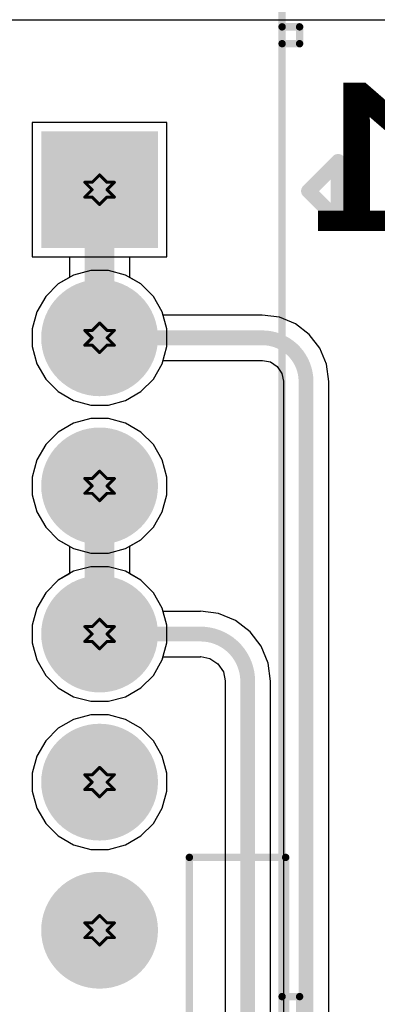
# Model space of a CAD drawing. Header units: inches. Extents: x -0.1 to 10.2, y 0 to 6.5.
# Tile 23 of 95: x 0.476 to 0.717, y 2.165 to 2.83. Entities that reach past the tile are written whole.
import ezdxf

# ---------------------------------------------------------------- set-up
doc = ezdxf.new("R2010")
doc.units = ezdxf.units.IN
doc.header["$MEASUREMENT"] = 0
for name, color, linetype in [('Bottom Layer', 5, 'Continuous'), ('Bottom Overlay', 54, 'Continuous'), ('Bottom Solder', 6, 'Continuous'), ('Drill Drawing', 1, 'Continuous'), ('Multi-Layer', 9, 'Continuous'), ('Pad Holes', 156, 'Continuous'), ('Top Layer', 1, 'Continuous'), ('Top Solder', 216, 'Continuous')]:
    doc.layers.add(name, color=color, linetype=linetype)
doc.styles.add('Calibri_Bold', font='txt', dxfattribs={"height": 0.2})

# ---------------------------------------------------------------- blocks, each defined once
blk = doc.blocks.new('X9555WV_2_12_6TV01_B_57')
at = {"layer": 'Bottom Layer'}
blk.add_hatch(color=5, dxfattribs=at).paths.add_polyline_path([(-0.51457, 0.08543), (-0.51457, 0.01456), (-0.58544, 0.01456), (-0.58544, 0.08543)])
h = blk.add_hatch(color=5, dxfattribs=at)
edge = h.paths.add_edge_path()
edge.add_arc((-0.45, 0.05), 0.03543, 0, 360)
h = blk.add_hatch(color=5, dxfattribs=at)
edge = h.paths.add_edge_path()
edge.add_arc((-0.35, 0.05), 0.03543, 0, 360)
h = blk.add_hatch(color=5, dxfattribs=at)
edge = h.paths.add_edge_path()
edge.add_arc((-0.25, 0.05), 0.03543, 0, 360)
h = blk.add_hatch(color=5, dxfattribs=at)
edge = h.paths.add_edge_path()
edge.add_arc((-0.15, 0.05), 0.03543, 0, 360)
h = blk.add_hatch(color=5, dxfattribs=at)
edge = h.paths.add_edge_path()
edge.add_arc((-0.05, 0.05), 0.03543, 0, 360)
at = {"layer": 'Bottom Solder'}
blk.add_hatch(color=6, dxfattribs=at).paths.add_polyline_path([(-0.51057, 0.08943), (-0.51057, 0.01056), (-0.58944, 0.01056), (-0.58944, 0.08943)])
h = blk.add_hatch(color=6, dxfattribs=at)
edge = h.paths.add_edge_path()
edge.add_arc((-0.45, 0.05), 0.03943, 0, 360)
h = blk.add_hatch(color=6, dxfattribs=at)
edge = h.paths.add_edge_path()
edge.add_arc((-0.35, 0.05), 0.03943, 0, 360)
h = blk.add_hatch(color=6, dxfattribs=at)
edge = h.paths.add_edge_path()
edge.add_arc((-0.25, 0.05), 0.03943, 0, 360)
h = blk.add_hatch(color=6, dxfattribs=at)
edge = h.paths.add_edge_path()
edge.add_arc((-0.15, 0.05), 0.03943, 0, 360)
h = blk.add_hatch(color=6, dxfattribs=at)
edge = h.paths.add_edge_path()
edge.add_arc((-0.05, 0.05), 0.03943, 0, 360)
at = {"layer": 'Multi-Layer'}
blk.add_hatch(color=9, dxfattribs=at).paths.add_polyline_path([(-0.51457, 0.08543), (-0.51457, 0.01456), (-0.58544, 0.01456), (-0.58544, 0.08543)])
h = blk.add_hatch(color=9, dxfattribs=at)
edge = h.paths.add_edge_path()
edge.add_arc((-0.45, 0.05), 0.03543, 0, 360)
h = blk.add_hatch(color=9, dxfattribs=at)
edge = h.paths.add_edge_path()
edge.add_arc((-0.35, 0.05), 0.03543, 0, 360)
h = blk.add_hatch(color=9, dxfattribs=at)
edge = h.paths.add_edge_path()
edge.add_arc((-0.25, 0.05), 0.03543, 0, 360)
h = blk.add_hatch(color=9, dxfattribs=at)
edge = h.paths.add_edge_path()
edge.add_arc((-0.15, 0.05), 0.03543, 0, 360)
h = blk.add_hatch(color=9, dxfattribs=at)
edge = h.paths.add_edge_path()
edge.add_arc((-0.05, 0.05), 0.03543, 0, 360)
at = {"layer": 'Pad Holes'}
h = blk.add_hatch(color=7, dxfattribs=at)
edge = h.paths.add_edge_path()
edge.add_arc((-0.55, 0.05), 0.02165, 0, 360)
h = blk.add_hatch(color=7, dxfattribs=at)
edge = h.paths.add_edge_path()
edge.add_arc((-0.45, 0.05), 0.02165, 0, 360)
h = blk.add_hatch(color=7, dxfattribs=at)
edge = h.paths.add_edge_path()
edge.add_arc((-0.35, 0.05), 0.02165, 0, 360)
h = blk.add_hatch(color=7, dxfattribs=at)
edge = h.paths.add_edge_path()
edge.add_arc((-0.25, 0.05), 0.02165, 0, 360)
h = blk.add_hatch(color=7, dxfattribs=at)
edge = h.paths.add_edge_path()
edge.add_arc((-0.15, 0.05), 0.02165, 0, 360)
h = blk.add_hatch(color=7, dxfattribs=at)
edge = h.paths.add_edge_path()
edge.add_arc((-0.05, 0.05), 0.02165, 0, 360)
at = {"layer": 'Top Layer'}
blk.add_hatch(color=1, dxfattribs=at).paths.add_polyline_path([(-0.51457, 0.08543), (-0.51457, 0.01456), (-0.58544, 0.01456), (-0.58544, 0.08543)])
h = blk.add_hatch(color=1, dxfattribs=at)
edge = h.paths.add_edge_path()
edge.add_arc((-0.45, 0.05), 0.03543, 0, 360)
h = blk.add_hatch(color=1, dxfattribs=at)
edge = h.paths.add_edge_path()
edge.add_arc((-0.35, 0.05), 0.03543, 0, 360)
h = blk.add_hatch(color=1, dxfattribs=at)
edge = h.paths.add_edge_path()
edge.add_arc((-0.25, 0.05), 0.03543, 0, 360)
h = blk.add_hatch(color=1, dxfattribs=at)
edge = h.paths.add_edge_path()
edge.add_arc((-0.15, 0.05), 0.03543, 0, 360)
h = blk.add_hatch(color=1, dxfattribs=at)
edge = h.paths.add_edge_path()
edge.add_arc((-0.05, 0.05), 0.03543, 0, 360)
at = {"layer": 'Top Solder'}
blk.add_hatch(color=216, dxfattribs=at).paths.add_polyline_path([(-0.51057, 0.08943), (-0.51057, 0.01056), (-0.58944, 0.01056), (-0.58944, 0.08943)])
h = blk.add_hatch(color=216, dxfattribs=at)
edge = h.paths.add_edge_path()
edge.add_arc((-0.45, 0.05), 0.03943, 0, 360)
h = blk.add_hatch(color=216, dxfattribs=at)
edge = h.paths.add_edge_path()
edge.add_arc((-0.35, 0.05), 0.03943, 0, 360)
h = blk.add_hatch(color=216, dxfattribs=at)
edge = h.paths.add_edge_path()
edge.add_arc((-0.25, 0.05), 0.03943, 0, 360)
h = blk.add_hatch(color=216, dxfattribs=at)
edge = h.paths.add_edge_path()
edge.add_arc((-0.15, 0.05), 0.03943, 0, 360)
h = blk.add_hatch(color=216, dxfattribs=at)
edge = h.paths.add_edge_path()
edge.add_arc((-0.05, 0.05), 0.03943, 0, 360)
at = {"layer": 'Bottom Overlay'}
for points, const_width in [([(-0.5491, 0.19105), (-0.5691, 0.21105)], 0.01), ([(-0.5291, 0.21105), (-0.5691, 0.21105)], 0.01), ([(-0.5491, 0.19105), (-0.5291, 0.21105)], 0.01), ([(-0.65994, 0.17323), (-0.65994, 0.18504)], 0.005), ([(-0.64858, 0.18504), (-0.65994, 0.18504)], 0.005), ([(-0.64858, 0.17323), (-0.64858, 0.18504)], 0.005), ([(-0.0052, 0.17323), (-0.0052, 0.18504)], 0.005), ([(0.00616, 0.18504), (-0.0052, 0.18504)], 0.005), ([(0.755, 0.17323), (-0.755, 0.17323)], 0.005), ([(0.1008, 0.17563), (-0.0992, 0.17563)], 0.005), ([(-0.0992, 0.11063), (-0.0992, 0.17563)], 0.005), ([(0.1008, 0.11063), (-0.0992, 0.11063)], 0.005)]:
    blk.add_lwpolyline(points, dxfattribs=dict(at, const_width=const_width))
for points, const_width in [([(-0.5716, 0.21105, 1), (-0.5666, 0.21105, 1)], 0.005), ([(-0.5716, 0.21105, 1), (-0.5666, 0.21105, 1)], 0.005), ([(-0.5316, 0.21105, 1), (-0.5266, 0.21105, 1)], 0.005), ([(-0.5316, 0.21105, 1), (-0.5266, 0.21105, 1)], 0.005), ([(-0.5516, 0.19105, 1), (-0.5466, 0.19105, 1)], 0.005), ([(-0.5516, 0.19105, 1), (-0.5466, 0.19105, 1)], 0.005), ([(-0.66119, 0.18504, 1), (-0.65869, 0.18504, 1)], 0.0025), ([(-0.66119, 0.18504, 1), (-0.65869, 0.18504, 1)], 0.0025), ([(-0.64982, 0.18504, 1), (-0.64733, 0.18504, 1)], 0.0025), ([(-0.64982, 0.18504, 1), (-0.64733, 0.18504, 1)], 0.0025), ([(-0.00645, 0.18504, 1), (-0.00395, 0.18504, 1)], 0.0025), ([(-0.00645, 0.18504, 1), (-0.00395, 0.18504, 1)], 0.0025), ([(-0.66119, 0.17323, 1), (-0.65869, 0.17323, 1)], 0.0025), ([(-0.64983, 0.17323, 1), (-0.64733, 0.17323, 1)], 0.0025), ([(-0.10045, 0.17563, 1), (-0.09795, 0.17563, 1)], 0.0025), ([(-0.10045, 0.17563, 1), (-0.09795, 0.17563, 1)], 0.0025), ([(-0.00645, 0.17323, 1), (-0.00395, 0.17323, 1)], 0.0025), ([(-0.10045, 0.11063, 1), (-0.09795, 0.11063, 1)], 0.0025), ([(-0.10045, 0.11063, 1), (-0.09795, 0.11063, 1)], 0.0025)]:
    blk.add_lwpolyline(points, format="xyb", close=True, dxfattribs=dict(at, const_width=const_width))

msp = doc.modelspace()

# ---------------------------------------------------------------- linework, layer by layer
at = {"layer": 'Bottom Layer'}
for p, q in [((0.01529, 2.83), (4.42345, 2.83)), ((0.57535, 2.76079), (0.48448, 2.76079)), ((0.48448, 2.76079), (0.48448, 2.66992)), ((0.57535, 2.66992), (0.57535, 2.76079)), ((0.48448, 2.66992), (0.50953, 2.66992)), ((0.50953, 2.66992), (0.50953, 2.65605)), ((0.55031, 2.65604), (0.55031, 2.66992)), ((0.55031, 2.66992), (0.57535, 2.66992)), ((0.50953, 2.65605), (0.50202, 2.65171)), ((0.55781, 2.65171), (0.55031, 2.65604)), ((0.50202, 2.65171), (0.49356, 2.64325)), ((0.56627, 2.64325), (0.55781, 2.65171)), ((0.49356, 2.64325), (0.48758, 2.63289)), ((0.57225, 2.63289), (0.56627, 2.64325)), ((0.48758, 2.63289), (0.48448, 2.62134)), ((0.57286, 2.63065), (0.57225, 2.63289)), ((0.63976, 2.63065), (0.57286, 2.63065)), ((0.65139, 2.62921), (0.63976, 2.63074)), ((0.63976, 2.63074), (0.63976, 2.63065)), ((0.63976, 2.63065), (0.63976, 2.63065)), ((0.66222, 2.62472), (0.65139, 2.62921)), ((0.48448, 2.62134), (0.48448, 2.60937)), ((0.67152, 2.61758), (0.66222, 2.62472)), ((0.67866, 2.60828), (0.67152, 2.61758)), ((0.48448, 2.60937), (0.48758, 2.59782)), ((0.68314, 2.59745), (0.67866, 2.60828)), ((0.57225, 2.59782), (0.57286, 2.60006)), ((0.57286, 2.60006), (0.63976, 2.60006)), ((0.63976, 2.60006), (0.63994, 2.60009)), ((0.63994, 2.60009), (0.64524, 2.59904)), ((0.48758, 2.59782), (0.49356, 2.58746)), ((0.56627, 2.58746), (0.57225, 2.59782)), ((0.64524, 2.59904), (0.64988, 2.59594)), ((0.64988, 2.59594), (0.65298, 2.5913)), ((0.68468, 2.58583), (0.68314, 2.59745)), ((0.49356, 2.58746), (0.50202, 2.579)), ((0.55781, 2.579), (0.56627, 2.58746)), ((0.65298, 2.5913), (0.65403, 2.586)), ((0.65403, 2.586), (0.654, 2.58583)), ((0.654, 2.58583), (0.654, 1.46011)), ((0.68458, 1.45256), (0.68458, 2.58583)), ((0.68458, 2.58583), (0.68468, 2.58583)), ((0.50202, 2.579), (0.51238, 2.57302)), ((0.51238, 2.57302), (0.52394, 2.56992)), ((0.5359, 2.56992), (0.54745, 2.57302)), ((0.54745, 2.57302), (0.55781, 2.579)), ((0.52394, 2.56992), (0.5359, 2.56992)), ((0.52394, 2.56079), (0.51238, 2.55769)), ((0.5359, 2.56079), (0.52394, 2.56079)), ((0.54745, 2.55769), (0.5359, 2.56079)), ((0.51238, 2.55769), (0.50202, 2.55171)), ((0.55781, 2.55171), (0.54745, 2.55769)), ((0.50202, 2.55171), (0.49356, 2.54325)), ((0.56627, 2.54325), (0.55781, 2.55171)), ((0.49356, 2.54325), (0.48758, 2.53289)), ((0.57225, 2.53289), (0.56627, 2.54325)), ((0.48758, 2.53289), (0.48448, 2.52134)), ((0.57535, 2.52134), (0.57225, 2.53289)), ((0.48448, 2.52134), (0.48448, 2.50937)), ((0.57535, 2.50937), (0.57535, 2.52134)), ((0.48448, 2.50937), (0.48758, 2.49782)), ((0.57225, 2.49782), (0.57535, 2.50937)), ((0.48758, 2.49782), (0.49356, 2.48746)), ((0.56627, 2.48746), (0.57225, 2.49782)), ((0.49356, 2.48746), (0.50202, 2.479)), ((0.55781, 2.479), (0.56627, 2.48746)), ((0.50202, 2.479), (0.50953, 2.47467)), ((0.50953, 2.47467), (0.50953, 2.45605)), ((0.55031, 2.47467), (0.55781, 2.479)), ((0.55031, 2.45604), (0.55031, 2.47467)), ((0.50953, 2.45605), (0.50202, 2.45171)), ((0.55781, 2.45171), (0.55031, 2.45604)), ((0.50202, 2.45171), (0.49356, 2.44325)), ((0.56627, 2.44325), (0.55781, 2.45171)), ((0.49356, 2.44325), (0.48758, 2.43289)), ((0.57225, 2.43289), (0.56627, 2.44325)), ((0.48758, 2.43289), (0.48448, 2.42134)), ((0.57286, 2.43065), (0.57225, 2.43289)), ((0.59803, 2.43065), (0.57286, 2.43065)), ((0.61027, 2.42915), (0.59803, 2.43076)), ((0.59803, 2.43076), (0.59803, 2.43065)), ((0.59803, 2.43065), (0.59803, 2.43065)), ((0.62168, 2.42442), (0.61027, 2.42915)), ((0.48448, 2.42134), (0.48448, 2.40937)), ((0.63147, 2.41691), (0.62168, 2.42442)), ((0.63899, 2.40711), (0.63147, 2.41691)), ((0.48448, 2.40937), (0.48758, 2.39782)), ((0.64371, 2.39571), (0.63899, 2.40711)), ((0.57225, 2.39782), (0.57286, 2.40006)), ((0.57286, 2.40006), (0.59803, 2.40006)), ((0.59803, 2.40006), (0.59832, 2.40012)), ((0.59832, 2.40012), (0.60443, 2.3989)), ((0.48758, 2.39782), (0.49356, 2.38746)), ((0.56627, 2.38746), (0.57225, 2.39782)), ((0.60443, 2.3989), (0.60985, 2.39528)), ((0.60985, 2.39528), (0.61347, 2.38986)), ((0.64533, 2.38346), (0.64371, 2.39571)), ((0.49356, 2.38746), (0.50202, 2.379)), ((0.55781, 2.379), (0.56627, 2.38746)), ((0.61347, 2.38986), (0.61468, 2.38375)), ((0.61468, 2.38375), (0.61463, 2.38346)), ((0.61463, 2.38346), (0.61463, 1.42074)), ((0.64521, 1.46387), (0.64521, 2.38346)), ((0.64521, 2.38346), (0.64533, 2.38346)), ((0.50202, 2.379), (0.51238, 2.37302)), ((0.54745, 2.37302), (0.55781, 2.379)), ((0.51238, 2.37302), (0.52394, 2.36992)), ((0.52394, 2.36992), (0.5359, 2.36992)), ((0.5359, 2.36992), (0.54745, 2.37302)), ((0.52394, 2.36079), (0.51238, 2.35769)), ((0.5359, 2.36079), (0.52394, 2.36079)), ((0.54745, 2.35769), (0.5359, 2.36079)), ((0.51238, 2.35769), (0.50202, 2.35171)), ((0.55781, 2.35171), (0.54745, 2.35769)), ((0.50202, 2.35171), (0.49356, 2.34325)), ((0.56627, 2.34325), (0.55781, 2.35171)), ((0.49356, 2.34325), (0.48758, 2.33289)), ((0.57225, 2.33289), (0.56627, 2.34325)), ((0.48758, 2.33289), (0.48448, 2.32134)), ((0.57535, 2.32134), (0.57225, 2.33289)), ((0.48448, 2.32134), (0.48448, 2.30937)), ((0.57535, 2.30937), (0.57535, 2.32134)), ((0.48448, 2.30937), (0.48758, 2.29782)), ((0.57225, 2.29782), (0.57535, 2.30937)), ((0.48758, 2.29782), (0.49356, 2.28746)), ((0.56627, 2.28746), (0.57225, 2.29782)), ((0.49356, 2.28746), (0.50202, 2.279)), ((0.55781, 2.279), (0.56627, 2.28746)), ((0.50202, 2.279), (0.51238, 2.27302)), ((0.54745, 2.27302), (0.55781, 2.279)), ((0.51238, 2.27302), (0.52394, 2.26992)), ((0.52394, 2.26992), (0.5359, 2.26992)), ((0.5359, 2.26992), (0.54745, 2.27302))]:
    msp.add_line(p, q, dxfattribs=at)
for points, const_width in [([(0.52992, 2.61535), (0.52992, 2.71535)], 0.02), ([(0.52992, 2.61535), (0.63976, 2.61535)], 0.01), ([(0.52992, 2.61535), (0.52992, 2.61535)], 0.01), ([(0.66929, 1.43701), (0.66929, 2.58583)], 0.01), ([(0.52992, 2.41535), (0.52992, 2.51535)], 0.02), ([(0.52992, 2.41535), (0.59803, 2.41535)], 0.01), ([(0.62992, 1.39764), (0.62992, 2.38346)], 0.01)]:
    msp.add_lwpolyline(points, dxfattribs=dict(at, const_width=const_width))
for points, const_width in [([(0.52492, 2.71535, 1), (0.53492, 2.71535, 1)], 0.01), ([(0.52492, 2.61535, 1), (0.53492, 2.61535, 1)], 0.01), ([(0.52742, 2.61535, 1), (0.53242, 2.61535, 1)], 0.005), ([(0.52742, 2.61535, 1), (0.53242, 2.61535, 1)], 0.005), ([(0.52742, 2.61535, 1), (0.53242, 2.61535, 1)], 0.005), ([(0.63726, 2.61535, 1), (0.64226, 2.61535, 1)], 0.005), ([(0.63726, 2.61535, 1), (0.64226, 2.61535, 1)], 0.005), ([(0.66679, 2.58583, 1), (0.67179, 2.58583, 1)], 0.005), ([(0.66679, 2.58583, 1), (0.67179, 2.58583, 1)], 0.005), ([(0.52492, 2.51535, 1), (0.53492, 2.51535, 1)], 0.01), ([(0.52492, 2.41535, 1), (0.53492, 2.41535, 1)], 0.01), ([(0.52742, 2.41535, 1), (0.53242, 2.41535, 1)], 0.005), ([(0.59553, 2.41535, 1), (0.60053, 2.41535, 1)], 0.005), ([(0.59553, 2.41535, 1), (0.60053, 2.41535, 1)], 0.005), ([(0.62742, 2.38346, 1), (0.63242, 2.38346, 1)], 0.005), ([(0.62742, 2.38346, 1), (0.63242, 2.38346, 1)], 0.005)]:
    msp.add_lwpolyline(points, format="xyb", close=True, dxfattribs=dict(at, const_width=const_width))
at = {"layer": 'Bottom Layer', "const_width": 0.01}
for points in [[(0.63976, 2.61535, -0.414214), (0.66929, 2.58583)], [(0.59803, 2.41535, -0.414214), (0.62992, 2.38346)]]:
    msp.add_lwpolyline(points, format="xyb", dxfattribs=at)
at = {"layer": 'Drill Drawing', "const_width": 0.002}
for points in [[(0.52492, 2.72035), (0.52992, 2.72535)], [(0.52992, 2.72535), (0.53492, 2.72035)], [(0.51992, 2.72035), (0.52492, 2.71535)], [(0.51992, 2.72035), (0.52492, 2.72035)], [(0.53492, 2.72035), (0.53992, 2.72035)], [(0.53492, 2.71535), (0.53992, 2.72035)], [(0.51992, 2.71035), (0.52492, 2.71535)], [(0.53492, 2.71535), (0.53992, 2.71035)], [(0.51992, 2.71035), (0.52492, 2.71035)], [(0.52492, 2.71035), (0.52992, 2.70535)], [(0.52992, 2.70535), (0.53492, 2.71035)], [(0.53492, 2.71035), (0.53992, 2.71035)], [(0.52492, 2.62035), (0.52992, 2.62535)], [(0.52992, 2.62535), (0.53492, 2.62035)], [(0.51992, 2.62035), (0.52492, 2.61535)], [(0.51992, 2.62035), (0.52492, 2.62035)], [(0.53492, 2.62035), (0.53992, 2.62035)], [(0.53492, 2.61535), (0.53992, 2.62035)], [(0.51992, 2.61035), (0.52492, 2.61535)], [(0.53492, 2.61535), (0.53992, 2.61035)], [(0.51992, 2.61035), (0.52492, 2.61035)], [(0.52492, 2.61035), (0.52992, 2.60535)], [(0.52992, 2.60535), (0.53492, 2.61035)], [(0.53492, 2.61035), (0.53992, 2.61035)], [(0.52492, 2.52035), (0.52992, 2.52535)], [(0.52992, 2.52535), (0.53492, 2.52035)], [(0.51992, 2.52035), (0.52492, 2.51535)], [(0.51992, 2.52035), (0.52492, 2.52035)], [(0.53492, 2.52035), (0.53992, 2.52035)], [(0.53492, 2.51535), (0.53992, 2.52035)], [(0.51992, 2.51035), (0.52492, 2.51535)], [(0.53492, 2.51535), (0.53992, 2.51035)], [(0.51992, 2.51035), (0.52492, 2.51035)], [(0.52492, 2.51035), (0.52992, 2.50535)], [(0.52992, 2.50535), (0.53492, 2.51035)], [(0.53492, 2.51035), (0.53992, 2.51035)], [(0.51992, 2.42035), (0.52492, 2.41535)], [(0.51992, 2.42035), (0.52492, 2.42035)], [(0.52492, 2.42035), (0.52992, 2.42535)], [(0.52992, 2.42535), (0.53492, 2.42035)], [(0.53492, 2.42035), (0.53992, 2.42035)], [(0.53492, 2.41535), (0.53992, 2.42035)], [(0.51992, 2.41035), (0.52492, 2.41535)], [(0.53492, 2.41535), (0.53992, 2.41035)], [(0.51992, 2.41035), (0.52492, 2.41035)], [(0.52492, 2.41035), (0.52992, 2.40535)], [(0.52992, 2.40535), (0.53492, 2.41035)], [(0.53492, 2.41035), (0.53992, 2.41035)], [(0.51992, 2.32035), (0.52492, 2.31535)], [(0.51992, 2.32035), (0.52492, 2.32035)], [(0.52492, 2.32035), (0.52992, 2.32535)], [(0.52992, 2.32535), (0.53492, 2.32035)], [(0.53492, 2.32035), (0.53992, 2.32035)], [(0.53492, 2.31535), (0.53992, 2.32035)], [(0.51992, 2.31035), (0.52492, 2.31535)], [(0.53492, 2.31535), (0.53992, 2.31035)], [(0.51992, 2.31035), (0.52492, 2.31035)], [(0.52492, 2.31035), (0.52992, 2.30535)], [(0.52992, 2.30535), (0.53492, 2.31035)], [(0.53492, 2.31035), (0.53992, 2.31035)], [(0.51992, 2.22035), (0.52492, 2.21535)], [(0.51992, 2.22035), (0.52492, 2.22035)], [(0.52492, 2.22035), (0.52992, 2.22535)], [(0.52992, 2.22535), (0.53492, 2.22035)], [(0.53492, 2.22035), (0.53992, 2.22035)], [(0.53492, 2.21535), (0.53992, 2.22035)], [(0.51992, 2.21035), (0.52492, 2.21535)], [(0.53492, 2.21535), (0.53992, 2.21035)], [(0.51992, 2.21035), (0.52492, 2.21035)], [(0.52492, 2.21035), (0.52992, 2.20535)], [(0.52992, 2.20535), (0.53492, 2.21035)], [(0.53492, 2.21035), (0.53992, 2.21035)]]:
    msp.add_lwpolyline(points, dxfattribs=at)
at = {"layer": 'Drill Drawing', "const_width": 0.001}
for points in [[(0.52942, 2.72535, 1), (0.53042, 2.72535, 1)], [(0.52942, 2.72535, 1), (0.53042, 2.72535, 1)], [(0.51942, 2.72035, 1), (0.52042, 2.72035, 1)], [(0.51942, 2.72035, 1), (0.52042, 2.72035, 1)], [(0.52442, 2.72035, 1), (0.52542, 2.72035, 1)], [(0.52442, 2.72035, 1), (0.52542, 2.72035, 1)], [(0.53442, 2.72035, 1), (0.53542, 2.72035, 1)], [(0.53442, 2.72035, 1), (0.53542, 2.72035, 1)], [(0.53942, 2.72035, 1), (0.54042, 2.72035, 1)], [(0.53942, 2.72035, 1), (0.54042, 2.72035, 1)], [(0.52442, 2.71535, 1), (0.52542, 2.71535, 1)], [(0.52442, 2.71535, 1), (0.52542, 2.71535, 1)], [(0.53442, 2.71535, 1), (0.53542, 2.71535, 1)], [(0.53442, 2.71535, 1), (0.53542, 2.71535, 1)], [(0.51942, 2.71035, 1), (0.52042, 2.71035, 1)], [(0.51942, 2.71035, 1), (0.52042, 2.71035, 1)], [(0.52442, 2.71035, 1), (0.52542, 2.71035, 1)], [(0.52442, 2.71035, 1), (0.52542, 2.71035, 1)], [(0.52942, 2.70535, 1), (0.53042, 2.70535, 1)], [(0.52942, 2.70535, 1), (0.53042, 2.70535, 1)], [(0.53442, 2.71035, 1), (0.53542, 2.71035, 1)], [(0.53442, 2.71035, 1), (0.53542, 2.71035, 1)], [(0.53942, 2.71035, 1), (0.54042, 2.71035, 1)], [(0.53942, 2.71035, 1), (0.54042, 2.71035, 1)], [(0.52942, 2.62535, 1), (0.53042, 2.62535, 1)], [(0.52942, 2.62535, 1), (0.53042, 2.62535, 1)], [(0.51942, 2.62035, 1), (0.52042, 2.62035, 1)], [(0.51942, 2.62035, 1), (0.52042, 2.62035, 1)], [(0.52442, 2.62035, 1), (0.52542, 2.62035, 1)], [(0.52442, 2.62035, 1), (0.52542, 2.62035, 1)], [(0.53442, 2.62035, 1), (0.53542, 2.62035, 1)], [(0.53442, 2.62035, 1), (0.53542, 2.62035, 1)], [(0.53942, 2.62035, 1), (0.54042, 2.62035, 1)], [(0.53942, 2.62035, 1), (0.54042, 2.62035, 1)], [(0.52442, 2.61535, 1), (0.52542, 2.61535, 1)], [(0.52442, 2.61535, 1), (0.52542, 2.61535, 1)], [(0.53442, 2.61535, 1), (0.53542, 2.61535, 1)], [(0.53442, 2.61535, 1), (0.53542, 2.61535, 1)], [(0.51942, 2.61035, 1), (0.52042, 2.61035, 1)], [(0.51942, 2.61035, 1), (0.52042, 2.61035, 1)], [(0.52442, 2.61035, 1), (0.52542, 2.61035, 1)], [(0.52442, 2.61035, 1), (0.52542, 2.61035, 1)], [(0.52942, 2.60535, 1), (0.53042, 2.60535, 1)], [(0.52942, 2.60535, 1), (0.53042, 2.60535, 1)], [(0.53442, 2.61035, 1), (0.53542, 2.61035, 1)], [(0.53442, 2.61035, 1), (0.53542, 2.61035, 1)], [(0.53942, 2.61035, 1), (0.54042, 2.61035, 1)], [(0.53942, 2.61035, 1), (0.54042, 2.61035, 1)], [(0.52942, 2.52535, 1), (0.53042, 2.52535, 1)], [(0.52942, 2.52535, 1), (0.53042, 2.52535, 1)], [(0.51942, 2.52035, 1), (0.52042, 2.52035, 1)], [(0.51942, 2.52035, 1), (0.52042, 2.52035, 1)], [(0.52442, 2.52035, 1), (0.52542, 2.52035, 1)], [(0.52442, 2.52035, 1), (0.52542, 2.52035, 1)], [(0.53442, 2.52035, 1), (0.53542, 2.52035, 1)], [(0.53442, 2.52035, 1), (0.53542, 2.52035, 1)], [(0.53942, 2.52035, 1), (0.54042, 2.52035, 1)], [(0.53942, 2.52035, 1), (0.54042, 2.52035, 1)], [(0.52442, 2.51535, 1), (0.52542, 2.51535, 1)], [(0.52442, 2.51535, 1), (0.52542, 2.51535, 1)], [(0.53442, 2.51535, 1), (0.53542, 2.51535, 1)], [(0.53442, 2.51535, 1), (0.53542, 2.51535, 1)], [(0.51942, 2.51035, 1), (0.52042, 2.51035, 1)], [(0.51942, 2.51035, 1), (0.52042, 2.51035, 1)], [(0.52442, 2.51035, 1), (0.52542, 2.51035, 1)], [(0.52442, 2.51035, 1), (0.52542, 2.51035, 1)], [(0.52942, 2.50535, 1), (0.53042, 2.50535, 1)], [(0.52942, 2.50535, 1), (0.53042, 2.50535, 1)], [(0.53442, 2.51035, 1), (0.53542, 2.51035, 1)], [(0.53442, 2.51035, 1), (0.53542, 2.51035, 1)], [(0.53942, 2.51035, 1), (0.54042, 2.51035, 1)], [(0.53942, 2.51035, 1), (0.54042, 2.51035, 1)], [(0.51942, 2.42035, 1), (0.52042, 2.42035, 1)], [(0.51942, 2.42035, 1), (0.52042, 2.42035, 1)], [(0.52442, 2.42035, 1), (0.52542, 2.42035, 1)], [(0.52442, 2.42035, 1), (0.52542, 2.42035, 1)], [(0.52942, 2.42535, 1), (0.53042, 2.42535, 1)], [(0.52942, 2.42535, 1), (0.53042, 2.42535, 1)], [(0.53442, 2.42035, 1), (0.53542, 2.42035, 1)], [(0.53442, 2.42035, 1), (0.53542, 2.42035, 1)], [(0.53942, 2.42035, 1), (0.54042, 2.42035, 1)], [(0.53942, 2.42035, 1), (0.54042, 2.42035, 1)], [(0.52442, 2.41535, 1), (0.52542, 2.41535, 1)], [(0.52442, 2.41535, 1), (0.52542, 2.41535, 1)], [(0.53442, 2.41535, 1), (0.53542, 2.41535, 1)], [(0.53442, 2.41535, 1), (0.53542, 2.41535, 1)], [(0.51942, 2.41035, 1), (0.52042, 2.41035, 1)], [(0.51942, 2.41035, 1), (0.52042, 2.41035, 1)], [(0.52442, 2.41035, 1), (0.52542, 2.41035, 1)], [(0.52442, 2.41035, 1), (0.52542, 2.41035, 1)], [(0.53442, 2.41035, 1), (0.53542, 2.41035, 1)], [(0.53442, 2.41035, 1), (0.53542, 2.41035, 1)], [(0.53942, 2.41035, 1), (0.54042, 2.41035, 1)], [(0.53942, 2.41035, 1), (0.54042, 2.41035, 1)], [(0.52942, 2.40535, 1), (0.53042, 2.40535, 1)], [(0.52942, 2.40535, 1), (0.53042, 2.40535, 1)], [(0.51942, 2.32035, 1), (0.52042, 2.32035, 1)], [(0.51942, 2.32035, 1), (0.52042, 2.32035, 1)], [(0.52442, 2.32035, 1), (0.52542, 2.32035, 1)], [(0.52442, 2.32035, 1), (0.52542, 2.32035, 1)], [(0.52942, 2.32535, 1), (0.53042, 2.32535, 1)], [(0.52942, 2.32535, 1), (0.53042, 2.32535, 1)], [(0.53442, 2.32035, 1), (0.53542, 2.32035, 1)], [(0.53442, 2.32035, 1), (0.53542, 2.32035, 1)], [(0.53942, 2.32035, 1), (0.54042, 2.32035, 1)], [(0.53942, 2.32035, 1), (0.54042, 2.32035, 1)], [(0.52442, 2.31535, 1), (0.52542, 2.31535, 1)], [(0.52442, 2.31535, 1), (0.52542, 2.31535, 1)], [(0.53442, 2.31535, 1), (0.53542, 2.31535, 1)], [(0.53442, 2.31535, 1), (0.53542, 2.31535, 1)], [(0.51942, 2.31035, 1), (0.52042, 2.31035, 1)], [(0.51942, 2.31035, 1), (0.52042, 2.31035, 1)], [(0.52442, 2.31035, 1), (0.52542, 2.31035, 1)], [(0.52442, 2.31035, 1), (0.52542, 2.31035, 1)], [(0.53442, 2.31035, 1), (0.53542, 2.31035, 1)], [(0.53442, 2.31035, 1), (0.53542, 2.31035, 1)], [(0.53942, 2.31035, 1), (0.54042, 2.31035, 1)], [(0.53942, 2.31035, 1), (0.54042, 2.31035, 1)], [(0.52942, 2.30535, 1), (0.53042, 2.30535, 1)], [(0.52942, 2.30535, 1), (0.53042, 2.30535, 1)], [(0.51942, 2.22035, 1), (0.52042, 2.22035, 1)], [(0.51942, 2.22035, 1), (0.52042, 2.22035, 1)], [(0.52442, 2.22035, 1), (0.52542, 2.22035, 1)], [(0.52442, 2.22035, 1), (0.52542, 2.22035, 1)], [(0.52942, 2.22535, 1), (0.53042, 2.22535, 1)], [(0.52942, 2.22535, 1), (0.53042, 2.22535, 1)], [(0.53442, 2.22035, 1), (0.53542, 2.22035, 1)], [(0.53442, 2.22035, 1), (0.53542, 2.22035, 1)], [(0.53942, 2.22035, 1), (0.54042, 2.22035, 1)], [(0.53942, 2.22035, 1), (0.54042, 2.22035, 1)], [(0.52442, 2.21535, 1), (0.52542, 2.21535, 1)], [(0.52442, 2.21535, 1), (0.52542, 2.21535, 1)], [(0.53442, 2.21535, 1), (0.53542, 2.21535, 1)], [(0.53442, 2.21535, 1), (0.53542, 2.21535, 1)], [(0.51942, 2.21035, 1), (0.52042, 2.21035, 1)], [(0.51942, 2.21035, 1), (0.52042, 2.21035, 1)], [(0.52442, 2.21035, 1), (0.52542, 2.21035, 1)], [(0.52442, 2.21035, 1), (0.52542, 2.21035, 1)], [(0.53442, 2.21035, 1), (0.53542, 2.21035, 1)], [(0.53442, 2.21035, 1), (0.53542, 2.21035, 1)], [(0.53942, 2.21035, 1), (0.54042, 2.21035, 1)], [(0.53942, 2.21035, 1), (0.54042, 2.21035, 1)], [(0.52942, 2.20535, 1), (0.53042, 2.20535, 1)], [(0.52942, 2.20535, 1), (0.53042, 2.20535, 1)]]:
    msp.add_lwpolyline(points, format="xyb", close=True, dxfattribs=at)
at = {"layer": 'Top Layer'}
for p, q in [((0.255, 2.83), (4.42532, 2.83)), ((0.57535, 2.76079), (0.48448, 2.76079)), ((0.48448, 2.76079), (0.48448, 2.66992)), ((0.57535, 2.66992), (0.57535, 2.76079)), ((0.48448, 2.66992), (0.57535, 2.66992)), ((0.52394, 2.66079), (0.51238, 2.65769)), ((0.5359, 2.66079), (0.52394, 2.66079)), ((0.54745, 2.65769), (0.5359, 2.66079)), ((0.51238, 2.65769), (0.50202, 2.65171)), ((0.55781, 2.65171), (0.54745, 2.65769)), ((0.50202, 2.65171), (0.49356, 2.64325)), ((0.56627, 2.64325), (0.55781, 2.65171)), ((0.49356, 2.64325), (0.48758, 2.63289)), ((0.57225, 2.63289), (0.56627, 2.64325)), ((0.48758, 2.63289), (0.48448, 2.62134)), ((0.57535, 2.62134), (0.57225, 2.63289)), ((0.48448, 2.62134), (0.48448, 2.60937)), ((0.57535, 2.60937), (0.57535, 2.62134)), ((0.48448, 2.60937), (0.48758, 2.59782)), ((0.57225, 2.59782), (0.57535, 2.60937)), ((0.48758, 2.59782), (0.49356, 2.58746)), ((0.56627, 2.58746), (0.57225, 2.59782)), ((0.49356, 2.58746), (0.50202, 2.579)), ((0.55781, 2.579), (0.56627, 2.58746)), ((0.50202, 2.579), (0.51238, 2.57302)), ((0.51238, 2.57302), (0.52394, 2.56992)), ((0.5359, 2.56992), (0.54745, 2.57302)), ((0.54745, 2.57302), (0.55781, 2.579)), ((0.52394, 2.56992), (0.5359, 2.56992)), ((0.52394, 2.56079), (0.51238, 2.55769)), ((0.5359, 2.56079), (0.52394, 2.56079)), ((0.54745, 2.55769), (0.5359, 2.56079)), ((0.51238, 2.55769), (0.50202, 2.55171)), ((0.55781, 2.55171), (0.54745, 2.55769)), ((0.50202, 2.55171), (0.49356, 2.54325)), ((0.56627, 2.54325), (0.55781, 2.55171)), ((0.49356, 2.54325), (0.48758, 2.53289)), ((0.57225, 2.53289), (0.56627, 2.54325)), ((0.48758, 2.53289), (0.48448, 2.52134)), ((0.57535, 2.52134), (0.57225, 2.53289)), ((0.48448, 2.52134), (0.48448, 2.50937)), ((0.57535, 2.50937), (0.57535, 2.52134)), ((0.48448, 2.50937), (0.48758, 2.49782)), ((0.57225, 2.49782), (0.57535, 2.50937)), ((0.48758, 2.49782), (0.49356, 2.48746)), ((0.56627, 2.48746), (0.57225, 2.49782)), ((0.49356, 2.48746), (0.50202, 2.479)), ((0.55781, 2.479), (0.56627, 2.48746)), ((0.50202, 2.479), (0.51238, 2.47302)), ((0.51238, 2.47302), (0.52394, 2.46992)), ((0.5359, 2.46992), (0.54745, 2.47302)), ((0.54745, 2.47302), (0.55781, 2.479)), ((0.52394, 2.46992), (0.5359, 2.46992)), ((0.52394, 2.46079), (0.51238, 2.45769)), ((0.5359, 2.46079), (0.52394, 2.46079)), ((0.54745, 2.45769), (0.5359, 2.46079)), ((0.51238, 2.45769), (0.50202, 2.45171)), ((0.55781, 2.45171), (0.54745, 2.45769)), ((0.50202, 2.45171), (0.49356, 2.44325)), ((0.56627, 2.44325), (0.55781, 2.45171)), ((0.49356, 2.44325), (0.48758, 2.43289)), ((0.57225, 2.43289), (0.56627, 2.44325)), ((0.48758, 2.43289), (0.48448, 2.42134)), ((0.57535, 2.42134), (0.57225, 2.43289)), ((0.48448, 2.42134), (0.48448, 2.40937)), ((0.57535, 2.40937), (0.57535, 2.42134)), ((0.48448, 2.40937), (0.48758, 2.39782)), ((0.57225, 2.39782), (0.57535, 2.40937)), ((0.48758, 2.39782), (0.49356, 2.38746)), ((0.56627, 2.38746), (0.57225, 2.39782)), ((0.49356, 2.38746), (0.50202, 2.379)), ((0.55781, 2.379), (0.56627, 2.38746)), ((0.50202, 2.379), (0.51238, 2.37302)), ((0.54745, 2.37302), (0.55781, 2.379)), ((0.51238, 2.37302), (0.52394, 2.36992)), ((0.52394, 2.36992), (0.5359, 2.36992)), ((0.5359, 2.36992), (0.54745, 2.37302)), ((0.52394, 2.36079), (0.51238, 2.35769)), ((0.5359, 2.36079), (0.52394, 2.36079)), ((0.54745, 2.35769), (0.5359, 2.36079)), ((0.51238, 2.35769), (0.50202, 2.35171)), ((0.55781, 2.35171), (0.54745, 2.35769)), ((0.50202, 2.35171), (0.49356, 2.34325)), ((0.56627, 2.34325), (0.55781, 2.35171)), ((0.49356, 2.34325), (0.48758, 2.33289)), ((0.57225, 2.33289), (0.56627, 2.34325)), ((0.48758, 2.33289), (0.48448, 2.32134)), ((0.57535, 2.32134), (0.57225, 2.33289)), ((0.48448, 2.32134), (0.48448, 2.30937)), ((0.57535, 2.30937), (0.57535, 2.32134)), ((0.48448, 2.30937), (0.48758, 2.29782)), ((0.57225, 2.29782), (0.57535, 2.30937)), ((0.48758, 2.29782), (0.49356, 2.28746)), ((0.56627, 2.28746), (0.57225, 2.29782)), ((0.49356, 2.28746), (0.50202, 2.279)), ((0.55781, 2.279), (0.56627, 2.28746)), ((0.50202, 2.279), (0.51238, 2.27302)), ((0.54745, 2.27302), (0.55781, 2.279)), ((0.51238, 2.27302), (0.52394, 2.26992)), ((0.52394, 2.26992), (0.5359, 2.26992)), ((0.5359, 2.26992), (0.54745, 2.27302))]:
    msp.add_line(p, q, dxfattribs=at)

# ---------------------------------------------------------------- block references
at = {"rotation": 270}
msp.add_blockref('X9555WV_2_12_6TV01_B_57', (0.47992, 2.16535), dxfattribs=at)

# ---------------------------------------------------------------- texts
at = {"layer": 'Bottom Overlay', "style": 'Calibri_Bold', "text_generation_flag": 2}
msp.add_text('1', height=0.1, dxfattribs=at).set_placement((0.74964, 2.68755))

doc.saveas('drawing.dxf')
